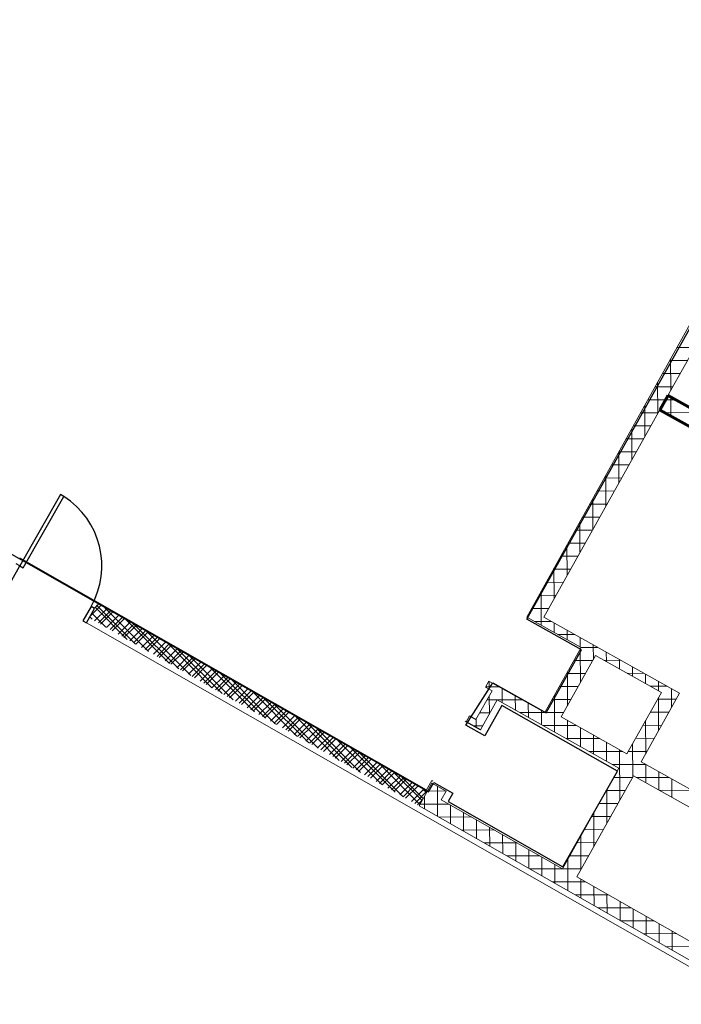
# Model space of a CAD drawing. Header units: millimetres. Extents: x 98667 to 994031, y -2704 to 533009.
# Tile 202 of 256: x 617875 to 625942, y 396042 to 408044. Entities that reach past the tile are written whole.
import ezdxf

# ---------------------------------------------------------------- set-up
doc = ezdxf.new("R2010")
doc.units = ezdxf.units.MM
for name, pattern in [('AP03000E0$0$HIDDEN', [9.525, 6.35, -3.175]), ('AP03000E0$0$HIDDENX2', [19.05, 12.7, -6.35]), ('sp00000g0$0$CENTER', [50.8, 31.75, -6.35, 6.35, -6.35])]:
    doc.linetypes.add(name, pattern=pattern)
doc.layers.add('0_LOUNGES', color=7, linetype='Continuous', true_color=0xfac800)
for name, color, linetype in [('A-ELEV-MASK', 9, 'Continuous'), ('A-WALL-PATT-50', 5, 'Continuous'), ('sp00000g0$0$S-GRID', 1, 'sp00000g0$0$CENTER')]:
    doc.layers.add(name, color=color, linetype=linetype)
for name, color, linetype, lineweight in [('A-WALL-FNSH', 1, 'Continuous', 15), ('A-WALL-FULL', 6, 'Continuous', 70), ('A-WALL-PATT', 5, 'Continuous', 15), ('AP03000E0$0$A-FLOR-EDGE', 1, 'AP03000E0$0$HIDDENX2', 15), ('AP03000E0$0$A-WALL-FNSH', 1, 'Continuous', 15), ('AP0300R00$0$A-DOOR-FULL', 2, 'Continuous', 25)]:
    doc.layers.add(name, color=color, linetype=linetype, lineweight=lineweight)
doc.layers.add('AP03000E0$0$A-Slab Edge Guide', color=55, linetype='Continuous', lineweight=15, plot=False)

msp = doc.modelspace()

# ---------------------------------------------------------------- linework, layer by layer
at = {"layer": '0_LOUNGES', "color": 251, "extrusion": (-9.9569e-08, 8.03241e-09, 1)}
for p, q in [((624057, 400736, 0), (627323, 406563, 0)), ((613880, 403750, 0), (622859, 398632, 0)), ((624725, 400361, 0), (624057, 400736, 0)), ((624296, 399595, 0), (624725, 400361, 0)), ((623314, 399444, 0), (623646, 399959, 0)), ((623646, 399959, 0), (624296, 399595, 0)), ((623756, 399684, 0), (623547, 399313, 0)), ((625164, 398885, 0), (623756, 399684, 0)), ((623547, 399313, 0), (623314, 399444, 0)), ((624497, 397716, 0), (625164, 398885, 0)), ((622859, 398632, 0), (622924, 398745, 0)), ((622924, 398745, 0), (623156, 398615, 0)), ((623156, 398615, 0), (623099, 398513, 0)), ((623099, 398513, 0), (624497, 397716, 0))]:
    msp.add_line(p, q, dxfattribs=at)
msp.add_arc((459025, 494954, 0), 179716, 329.50357, 357.20966, dxfattribs=at)
at = {"layer": 'A-ELEV-MASK', "color": 251}
msp.add_line((623494, 399388, 0), (623320, 399486, 0), dxfattribs=at)
at = {"layer": 'A-WALL-FNSH', "color": 251, "linetype": 'ByBlock'}
for p, q in [((617876, 401486, 0), (622837, 398656, 0)), ((618724, 400753, 0), (618690, 400693, 0)), ((618690, 400693, 0), (626433, 396277, 0)), ((623320, 399486, 0), (623307, 399493, 0)), ((622901, 398770, 0), (622837, 398655, 0)), ((622914, 398762, 0), (622901, 398770, 0))]:
    msp.add_line(p, q, dxfattribs=at)
at = {"layer": 'A-WALL-FULL', "color": 251, "linetype": 'ByBlock'}
for p, q in [((625779, 403463, 0), (625681, 403288, 0)), ((629185, 401553, 0), (625779, 403463, 0)), ((625681, 403288, 0), (627552, 402239, 0))]:
    msp.add_line(p, q, dxfattribs=at)
at = {"layer": 'A-WALL-PATT', "color": 251, "extrusion": (-3.5204e-06, -6.35298e-06, 1)}
for p, q in [((624060, 400762, 0), (627292, 406570, 0)), ((626268, 404335, 0), (625779, 403463, 0)), ((625779, 403463, 0), (629185, 401553, 0)), ((625681, 403288, 0), (624265, 400762, 0)), ((626317, 402931, 0), (625681, 403288, 0)), ((624723, 400391, 0), (624060, 400762, 0)), ((624265, 400762, 0), (625922, 399833, 0)), ((624279, 399599, 0), (624723, 400391, 0)), ((624478, 399545, 0), (624897, 400293, 0)), ((624897, 400293, 0), (625699, 399843, 0)), ((623556, 399908, 0), (623597, 399981, 0)), ((623597, 399981, 0), (624279, 399599, 0)), ((623439, 399515, 0), (623635, 399864, 0)), ((623635, 399864, 0), (623556, 399908, 0)), ((625699, 399843, 0), (625280, 399095, 0)), ((625922, 399833, 0), (625454, 398998, 0)), ((623699, 399752, 0), (623494, 399388, 0)), ((625181, 398921, 0), (623699, 399752, 0)), ((623320, 399486, 0), (623361, 399559, 0)), ((623361, 399559, 0), (623439, 399515, 0)), ((623494, 399388, 0), (623320, 399486, 0)), ((625280, 399095, 0), (624478, 399545, 0)), ((625454, 398998, 0), (627201, 398015, 0)), ((624493, 397694, 0), (625181, 398921, 0)), ((622745, 398461, 0), (622899, 398736, 0)), ((622899, 398736, 0), (623074, 398638, 0)), ((625358, 398826, 0), (624667, 397595, 0)), ((626820, 398007, 0), (625358, 398826, 0)), ((623074, 398638, 0), (623016, 398536, 0)), ((623016, 398536, 0), (624493, 397694, 0)), ((626467, 396338, 0), (622745, 398461, 0)), ((624667, 397595, 0), (626125, 396767, 0))]:
    msp.add_line(p, q, dxfattribs=at)
at = {"layer": 'A-WALL-PATT', "color": 251, "linetype": 'Continuous', "extrusion": (6.63288e-08, 1.183e-07, 1)}
for p, q in [((625888, 404047, 0), (626107, 404047, 0)), ((625799, 403888, 0), (626018, 403888, 0)), ((625813, 403524, 0), (625812, 403911, 0)), ((625711, 403729, 0), (625928, 403729, 0)), ((625622, 403570, 0), (625839, 403570, 0)), ((625655, 403242, 0), (625654, 403627, 0)), ((625534, 403411, 0), (625870, 403412, 0)), ((625814, 403214, 0), (625813, 403443, 0)), ((625497, 402960, 0), (625496, 403343, 0)), ((625445, 403252, 0), (625661, 403252, 0)), ((625744, 403253, 0), (626151, 403254, 0)), ((625339, 402679, 0), (625338, 403060, 0)), ((625357, 403093, 0), (625572, 403093, 0)), ((625268, 402934, 0), (625483, 402935, 0)), ((625181, 402397, 0), (625180, 402776, 0)), ((625180, 402775, 0), (625394, 402776, 0)), ((625091, 402616, 0), (625304, 402617, 0)), ((625003, 402457, 0), (625215, 402458, 0)), ((625023, 402115, 0), (625022, 402492, 0)), ((624865, 401833, 0), (624864, 402208, 0)), ((624914, 402298, 0), (625126, 402299, 0)), ((624826, 402139, 0), (625037, 402140, 0)), ((624737, 401980, 0), (624948, 401981, 0)), ((624707, 401552, 0), (624706, 401924, 0)), ((624649, 401821, 0), (624859, 401822, 0)), ((624549, 401270, 0), (624548, 401640, 0)), ((624560, 401662, 0), (624770, 401663, 0)), ((624472, 401503, 0), (624680, 401504, 0)), ((624391, 400988, 0), (624390, 401357, 0)), ((624383, 401344, 0), (624591, 401345, 0)), ((624295, 401185, 0), (624502, 401186, 0)), ((624206, 401026, 0), (624413, 401027, 0)), ((624234, 400665, 0), (624232, 401073, 0)), ((624075, 400754, 0), (624074, 400789, 0)), ((624118, 400867, 0), (624324, 400868, 0)), ((624156, 400708, 0), (624360, 400709, 0)), ((624393, 400576, 0), (624392, 400691, 0)), ((624438, 400550, 0), (624641, 400551, 0)), ((624552, 400487, 0), (624551, 400602, 0)), ((624711, 400398, 0), (624710, 400512, 0)), ((624870, 400244, 0), (624869, 400423, 0)), ((624712, 399963, 0), (624711, 400369, 0)), ((624720, 400392, 0), (624923, 400393, 0)), ((625029, 400219, 0), (625028, 400334, 0)), ((624634, 400233, 0), (624864, 400234, 0)), ((625001, 400234, 0), (625205, 400235, 0)), ((625188, 400130, 0), (625187, 400245, 0)), ((625347, 400041, 0), (625346, 400156, 0)), ((624545, 400074, 0), (624775, 400075, 0)), ((624554, 399681, 0), (624553, 400088, 0)), ((625283, 400076, 0), (625486, 400077, 0)), ((625506, 399952, 0), (625505, 400066, 0)), ((623559, 399913, 0), (623718, 399913, 0)), ((623601, 399883, 0), (623600, 399979, 0)), ((624456, 399915, 0), (624686, 399916, 0)), ((625565, 399918, 0), (625768, 399919, 0)), ((625665, 399863, 0), (625664, 399977, 0)), ((623602, 399579, 0), (623601, 399803, 0)), ((623760, 399718, 0), (623759, 399890, 0)), ((623919, 399629, 0), (623918, 399801, 0)), ((624396, 399361, 0), (624395, 399806, 0)), ((625824, 399658, 0), (625823, 399888, 0)), ((623574, 399754, 0), (624000, 399755, 0)), ((624078, 399540, 0), (624077, 399712, 0)), ((624367, 399756, 0), (624597, 399757, 0)), ((625652, 399760, 0), (625881, 399761, 0)), ((625666, 399376, 0), (625665, 399782, 0)), ((623484, 399595, 0), (623611, 399596, 0)), ((623976, 399597, 0), (624507, 399598, 0)), ((624237, 399450, 0), (624236, 399623, 0)), ((625563, 399601, 0), (625792, 399602, 0)), ((623409, 399436, 0), (623522, 399437, 0)), ((623443, 399417, 0), (623443, 399521, 0)), ((624258, 399439, 0), (624665, 399440, 0)), ((624555, 399272, 0), (624554, 399502, 0)), ((625474, 399442, 0), (625703, 399443, 0)), ((625508, 399094, 0), (625507, 399500, 0)), ((624714, 399183, 0), (624713, 399413, 0)), ((624873, 399094, 0), (624872, 399323, 0)), ((624540, 399281, 0), (624947, 399282, 0)), ((625032, 399005, 0), (625031, 399234, 0)), ((625350, 398813, 0), (625349, 399218, 0)), ((625385, 399283, 0), (625614, 399284, 0)), ((624822, 399123, 0), (625228, 399124, 0)), ((625192, 398531, 0), (625190, 399145, 0)), ((625296, 399124, 0), (625525, 399125, 0)), ((625103, 398965, 0), (625510, 398966, 0)), ((625509, 398742, 0), (625508, 398967, 0)), ((625668, 398652, 0), (625667, 398877, 0)), ((625117, 398806, 0), (625347, 398807, 0)), ((625393, 398807, 0), (625791, 398808, 0)), ((625827, 398563, 0), (625826, 398788, 0)), ((622846, 398641, 0), (623068, 398642, 0)), ((622970, 398332, 0), (622969, 398697, 0)), ((625028, 398647, 0), (625257, 398648, 0)), ((625034, 398249, 0), (625033, 398656, 0)), ((625674, 398649, 0), (626072, 398650, 0)), ((622757, 398482, 0), (623109, 398483, 0)), ((622811, 398423, 0), (622811, 398578, 0)), ((624939, 398488, 0), (625168, 398489, 0)), ((623129, 398242, 0), (623128, 398472, 0)), ((623288, 398151, 0), (623287, 398381, 0)), ((624876, 397967, 0), (624875, 398374, 0)), ((622985, 398324, 0), (623386, 398325, 0)), ((623447, 398060, 0), (623446, 398291, 0)), ((624849, 398329, 0), (625079, 398330, 0)), ((623262, 398166, 0), (623663, 398167, 0)), ((623606, 397969, 0), (623605, 398200, 0)), ((624760, 398170, 0), (624990, 398171, 0)), ((623539, 398008, 0), (623941, 398009, 0)), ((623765, 397879, 0), (623764, 398109, 0)), ((623924, 397788, 0), (623923, 398019, 0)), ((624671, 398011, 0), (624901, 398012, 0)), ((624718, 397686, 0), (624717, 398093, 0)), ((624083, 397697, 0), (624082, 397928, 0)), ((623816, 397850, 0), (624218, 397851, 0)), ((624242, 397607, 0), (624241, 397837, 0)), ((624560, 397425, 0), (624559, 397811, 0)), ((624582, 397852, 0), (624812, 397853, 0)), ((624093, 397692, 0), (624723, 397694, 0)), ((624401, 397516, 0), (624400, 397747, 0)), ((624370, 397534, 0), (624773, 397535, 0)), ((624719, 397335, 0), (624718, 397566, 0)), ((624878, 397244, 0), (624877, 397475, 0)), ((624647, 397376, 0), (625051, 397377, 0)), ((625037, 397153, 0), (625036, 397385, 0)), ((625196, 397063, 0), (625195, 397295, 0)), ((624924, 397218, 0), (625329, 397219, 0)), ((625355, 396972, 0), (625354, 397205, 0)), ((625201, 397060, 0), (625607, 397061, 0)), ((625514, 396881, 0), (625513, 397114, 0)), ((625673, 396791, 0), (625672, 397024, 0)), ((625832, 396700, 0), (625831, 396934, 0)), ((625478, 396902, 0), (625885, 396903, 0)), ((625755, 396744, 0), (626342, 396746, 0))]:
    msp.add_line(p, q, dxfattribs=at)
at = {"layer": 'A-WALL-PATT', "color": 251, "linetype": 'Continuous'}
for p, q in [((618792, 400873), (618838, 400919)), ((619287, 400433), (618811, 400906)), ((618759, 400735), (618730, 400763)), ((618835, 400691), (618981, 400837)), ((618978, 400609), (619124, 400756)), ((619121, 400528), (619267, 400674)), ((619815, 400132), (619273, 400671)), ((619264, 400446), (619410, 400593)), ((619407, 400365), (619553, 400511)), ((619550, 400283), (619695, 400430)), ((619692, 400202), (619838, 400348)), ((620343, 399831), (619801, 400370)), ((619835, 400120), (619981, 400267)), ((619978, 400039), (620124, 400186)), ((620121, 399957), (620267, 400104)), ((620871, 399530), (620329, 400069)), ((620264, 399876), (620410, 400023)), ((620407, 399794), (620553, 399941)), ((620550, 399713), (620695, 399860)), ((620692, 399631), (620838, 399778)), ((620835, 399550), (620981, 399697)), ((621399, 399229), (620856, 399768)), ((620978, 399468), (621124, 399615)), ((621121, 399387), (621267, 399534)), ((621264, 399306), (621410, 399452)), ((621927, 398927), (621384, 399467)), ((621407, 399224), (621553, 399371)), ((621549, 399143), (621695, 399289)), ((621692, 399061), (621838, 399208)), ((621835, 398980), (621981, 399126)), ((622455, 398626), (621912, 399166)), ((621978, 398898), (622124, 399045)), ((622121, 398817), (622267, 398963)), ((622264, 398735), (622410, 398882)), ((622781, 398525), (622440, 398865)), ((622407, 398654), (622553, 398800)), ((622549, 398572), (622696, 398719)), ((622692, 398491), (622838, 398638))]:
    msp.add_line(p, q, dxfattribs=at)
at = {"layer": 'A-WALL-PATT-50', "color": 251, "linetype": 'Continuous'}
for p, q in [((618738, 400778), (618865, 400904)), ((619186, 400490), (618797, 400881)), ((619444, 400343), (618914, 400876)), ((618927, 400638), (618756, 400810)), ((618789, 400717), (618937, 400863)), ((618861, 400676), (619008, 400822)), ((618932, 400635), (619080, 400782)), ((619004, 400594), (619151, 400741)), ((619075, 400553), (619223, 400700)), ((619147, 400513), (619294, 400659)), ((619703, 400195), (619172, 400729)), ((619218, 400472), (619366, 400618)), ((619290, 400431), (619437, 400578)), ((619361, 400390), (619509, 400537)), ((619962, 400048), (619431, 400581)), ((619433, 400349), (619580, 400496)), ((619505, 400309), (619652, 400455)), ((619576, 400268), (619724, 400414)), ((620220, 399900), (619690, 400434)), ((619648, 400227), (619795, 400374)), ((619719, 400186), (619867, 400333)), ((619791, 400145), (619938, 400292)), ((620479, 399753), (619949, 400286)), ((619862, 400105), (620010, 400251)), ((619934, 400064), (620081, 400210)), ((620005, 400023), (620153, 400170)), ((620077, 399982), (620224, 400129)), ((620148, 399941), (620296, 400088)), ((620737, 399605), (620207, 400138)), ((620220, 399901), (620367, 400047)), ((620291, 399860), (620439, 400006)), ((620363, 399819), (620510, 399966)), ((620435, 399778), (620582, 399925)), ((620996, 399458), (620466, 399991)), ((620506, 399737), (620653, 399884)), ((620578, 399697), (620725, 399843)), ((620649, 399656), (620797, 399802)), ((621255, 399310), (620725, 399843)), ((620721, 399615), (620868, 399762)), ((620792, 399574), (620940, 399721)), ((620864, 399533), (621011, 399680)), ((621513, 399163), (620984, 399696)), ((620935, 399493), (621083, 399639)), ((621007, 399452), (621154, 399598)), ((621078, 399411), (621226, 399557)), ((621150, 399370), (621297, 399517)), ((621221, 399329), (621369, 399476)), ((621772, 399015), (621242, 399548)), ((621293, 399289), (621440, 399435)), ((621365, 399248), (621512, 399394)), ((621436, 399207), (621583, 399353)), ((622031, 398868), (621501, 399400)), ((621508, 399166), (621655, 399313)), ((621579, 399125), (621726, 399272)), ((621651, 399085), (621798, 399231)), ((622289, 398721), (621760, 399253)), ((621722, 399044), (621870, 399190)), ((621794, 399003), (621941, 399149)), ((621865, 398962), (622013, 399109)), ((622548, 398573), (622018, 399105)), ((621937, 398921), (622084, 399068)), ((622008, 398881), (622156, 399027)), ((622080, 398840), (622227, 398986)), ((622755, 398478), (622277, 398958)), ((622152, 398799), (622299, 398945)), ((622223, 398758), (622370, 398905)), ((622295, 398717), (622442, 398864)), ((622366, 398677), (622513, 398823)), ((622438, 398636), (622585, 398782)), ((622509, 398595), (622656, 398741)), ((622795, 398550), (622536, 398810)), ((622581, 398554), (622728, 398701)), ((622652, 398513), (622799, 398660)), ((622835, 398622), (622795, 398662)), ((622724, 398473), (622787, 398535))]:
    msp.add_line(p, q, dxfattribs=at)
at = {"layer": 'AP03000E0$0$A-FLOR-EDGE', "color": 251, "linetype": 'AP03000E0$0$HIDDEN'}
msp.add_arc((459073, 495000), 179716, 311, 11.47253, dxfattribs=at)
at = {"layer": 'AP03000E0$0$A-Slab Edge Guide', "color": 251, "linetype": 'AP03000E0$0$HIDDEN'}
msp.add_arc((459073, 495000), 180466, 311, 11.42421, dxfattribs=at)
at = {"layer": 'AP03000E0$0$A-WALL-FNSH', "color": 251, "linetype": 'AP03000E0$0$HIDDEN'}
for radius, end in [(179861, 11.46315), (179866, 11.46283)]:
    msp.add_arc((459073, 495000), radius, 311, end, dxfattribs=at)
at = {"layer": 'AP0300R00$0$A-DOOR-FULL', "color": 251}
for p, q in [((618372, 402255, 0), (617877, 401387, 0)), ((617919, 401363, 0), (618414, 402231, 0)), ((618414, 402231, 0), (618372, 402255, 0)), ((617778, 401213, 0), (617877, 401387, 0)), ((617877, 401387, 0), (617833, 401411, 0)), ((617877, 401387, 0), (617919, 401363, 0)), ((618745, 400891, 0), (618646, 400717, 0)), ((618789, 400866, 0), (618745, 400891, 0)), ((618690, 400693, 0), (618789, 400866, 0)), ((618646, 400717, 0), (618690, 400693, 0))]:
    msp.add_line(p, q, dxfattribs=at)
msp.add_ellipse((617877, 401387, 0), major_axis=(999, -32), ratio=1, start_param=-0.486037, end_param=1.036129, dxfattribs=at)
at = {"layer": 'sp00000g0$0$S-GRID', "color": 251}
msp.add_arc((459073, 495000), 180466, 310.99999, 11.42421, dxfattribs=at)

doc.saveas('drawing.dxf')
